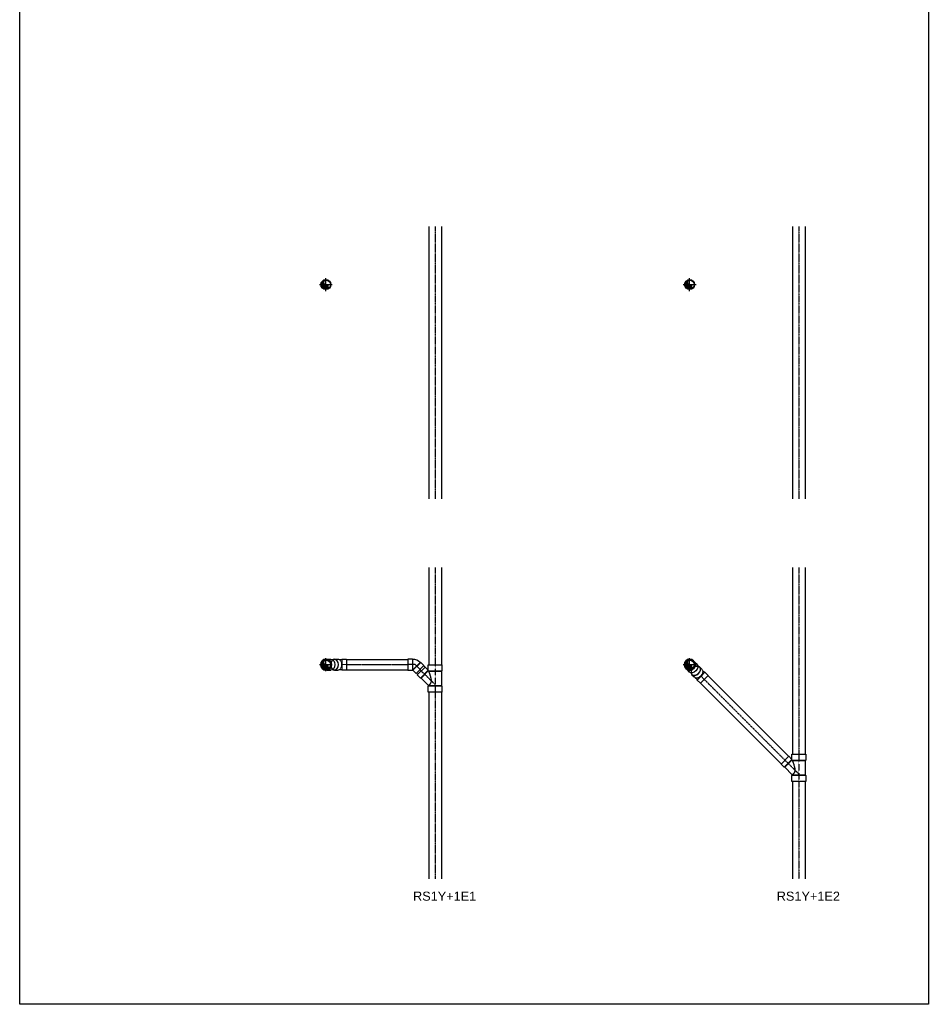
# Model space of a CAD drawing. Header units: millimetres. Extents: x -11507 to 13949, y -17121 to 9143.
# Tile 1 of 4: x -11507 to -1514, y -14816 to -3989. Entities that reach past the tile are written whole.
import ezdxf

# ---------------------------------------------------------------- set-up
doc = ezdxf.new("R2010")
doc.units = ezdxf.units.MM
doc.linetypes.add('CENTER2', pattern=[1.125, 0.75, -0.125, 0.125, -0.125])
doc.styles.get("Standard").update_dxf_attribs({"font": 'arial.ttf'})

# ---------------------------------------------------------------- blocks, each defined once
blk = doc.blocks.new('D114')
h = blk.add_hatch()
h.set_pattern_fill('ANSI31', color=256, scale=1.1)
edge = h.paths.add_edge_path()
edge.add_arc((0, 24.85), 24.85, 90, 270)
edge.add_arc((0, -24.85), 24.85, 270, 450)
edge.add_arc((0, 0), 49.7, 90, 270)
for p, q in [((-70.4, 0), (70.4, 0)), ((0, -70.4), (0, 70.4))]:
    blk.add_line(p, q)
for radius in [55, 49.7]:
    blk.add_circle((0, 0), radius)
for centre, start, end in [((0, 24.85), 90, 270), ((0, -24.85), 270, 90)]:
    blk.add_arc(centre, 24.85, start, end)
blk = doc.blocks.new('*U49')
for p, q in [((-20, 61), (-55, 61)), ((-20, -60), (-55, -60))]:
    blk.add_line(p, q)
for radius in [60.5, 57]:
    blk.add_circle((0, 0), radius)
for centre, start_param, end_param in [((-55, 0), 3.141593, 6.283185), ((-20, 0), 2.948696, 3.141593)]:
    blk.add_ellipse(centre, major_axis=(0, -60.5), ratio=0.707107, start_param=start_param, end_param=end_param)
at = {"color": 8}
blk.add_ellipse((-20, 0), major_axis=(0, -60.5), ratio=0.707107, start_param=3.141593, end_param=6.283185, dxfattribs=at)
at = {"extrusion": (0, 0, -1)}
blk.add_ellipse((-20, 0), major_axis=(0, 60.5), ratio=0.707107, start_param=2.948696, end_param=3.141593, dxfattribs=at)
blk = doc.blocks.new('*U50')
at = {"color": 8, "lineweight": 0}
for p, q in [((50, 0), (0, 0)), ((50, 60), (50, 0)), ((53, 0), (53, 57)), ((50, 0), (50, -61)), ((53, -57), (53, 0))]:
    blk.add_line(p, q, dxfattribs=at)
for p, q in [((133, 60), (98, 60)), ((133, -61), (98, -61))]:
    blk.add_line(p, q)
blk.add_lwpolyline([(83, 57), (53, 57), (50, 60), (0, 60), (0, 0), (0, -61), (50, -61), (53, -57), (83, -57)])
blk.add_ellipse((98, 0), major_axis=(0, -60.5), ratio=0.707107, start_param=3.483405, end_param=5.941373, dxfattribs=at)
for start_param, end_param in [(3.141593, 3.483405), (5.941373, 6.283185)]:
    blk.add_ellipse((98, 0), major_axis=(0, -60.5), ratio=0.707107, start_param=start_param, end_param=end_param)
blk.add_ellipse((133, 0), major_axis=(0, -60.5), ratio=0.707107)
at = {"lineweight": 0}
blk.add_ellipse((133, 0), major_axis=(0, -57), ratio=0.707107, dxfattribs=at)
blk = doc.blocks.new('*U11')
at = {"color": 8}
for p, q in [((23, 63), (-63, -23)), ((23, 58), (-58, -23)), ((-55, 55), (0, 0)), ((0, 0), (78, 0)), ((25, 57), (25, -57)), ((28, -61), (28, 60))]:
    blk.add_line(p, q, dxfattribs=at)
for points in [[(-58, -23), (-63, -23), (-98, 12), (-12, 98), (23, 63), (23, 58)], [(25, -57), (28, -61), (78, -61), (78, 60), (28, 60), (25, 57)]]:
    blk.add_lwpolyline(points)
for radius in [2.15, 116]:
    blk.add_arc((25, 59), radius, 225, 270)
blk = doc.blocks.new('*U63')
at = {"color": 8}
for p, q in [((-19, 76), (-19, -76)), ((-15, 72), (-15, -72)), ((148, -71), (148, 72)), ((151, -74), (151, 76)), ((152, -75), (72, -154)), ((157, -75), (72, -159))]:
    blk.add_line(p, q, dxfattribs=at)
at = {"color": 8, "linetype": 'CENTER2', "ltscale": 0.25}
blk.add_line((150, -152), (0, 0), dxfattribs=at)
blk.add_lwpolyline([(159, -76), (216, -76), (216, 76), (151, 76), (148, 72), (-15, 72), (-19, 76), (-84, 76), (-84, -76), (-19, -76), (-15, -72), (-11, -72), (72, -154), (72, -159), (107, -195), (193, -109)], close=True)
blk.add_lwpolyline([(216, 0), (-84, 0)], dxfattribs=at)
at = {"color": 8}
blk.add_open_spline([(148, -71), (147, -71), (147, -71), (147, -71), (146, -70), (144, -70), (143, -69), (139, -68), (138, -67), (134, -66), (132, -65), (128, -64), (126, -63), (121, -62), (118, -60), (112, -58), (108, -57), (102, -55), (98, -54), (91, -52), (88, -51), (80, -49), (77, -48), (70, -46), (66, -46), (59, -44), (55, -44), (50, -43), (48, -43), (44, -43), (42, -43), (39, -43), (37, -43), (33, -43), (31, -43), (27, -44), (25, -45), (21, -46), (19, -46), (16, -48), (14, -49), (11, -51), (9, -52), (7, -54), (5, -55), (3, -57), (2, -58), (0, -60), (-1, -61), (-3, -62), (-4, -63), (-5, -65), (-6, -66), (-7, -67), (-7, -68), (-8, -69), (-9, -69), (-9, -70), (-10, -71), (-10, -71), (-10, -72), (-11, -72), (-11, -72), (-11, -72)], degree=3, knots=[142.856445, 142.856445, 142.856445, 142.856445, 142.973619, 142.973619, 147.14668, 147.14668, 154.167523, 154.167523, 161.188365, 161.188365, 168.209208, 168.209208, 175.230051, 175.230051, 185.939904, 185.939904, 196.649757, 196.649757, 207.35961, 207.35961, 218.069463, 218.069463, 228.779316, 228.779316, 239.489169, 239.489169, 250.199022, 250.199022, 255.553948, 255.553948, 260.908875, 260.908875, 266.774579, 266.774579, 272.640284, 272.640284, 278.505988, 278.505988, 284.371693, 284.371693, 290.237397, 290.237397, 296.103101, 296.103101, 301.968806, 301.968806, 307.83451, 307.83451, 313.349686, 313.349686, 318.864862, 318.864862, 324.380038, 324.380038, 329.895214, 329.895214, 335.41039, 335.41039, 340.925565, 340.925565, 346.440741, 346.440741, 351.955917, 351.955917, 351.955917, 351.955917], dxfattribs=at)
for points in [[(151, -74), (150, -73), (149, -72), (148, -71)], [(152, -75), (151, -75), (151, -74), (151, -74)]]:
    blk.add_open_spline(points, degree=3)
for points, knots in [([(152, -75), (152, -75), (153, -75), (155, -75), (156, -75), (157, -75)], [2.696214, 2.696214, 2.696214, 2.696214, 5.133685, 5.133685, 7.249813, 7.249813, 7.249813, 7.249813]), ([(159, -76), (159, -76), (159, -76), (159, -75), (159, -75), (158, -75), (158, -75), (157, -75), (157, -75), (157, -75), (157, -75), (157, -75)], [22.025665, 22.025665, 22.025665, 22.025665, 24.778873, 24.778873, 27.532081, 27.532081, 30.285289, 30.285289, 33.038498, 33.038498, 33.588598, 33.588598, 33.588598, 33.588598])]:
    blk.add_open_spline(points, degree=3, knots=knots)
blk = doc.blocks.new('*U65')
at = {"color": 8}
for p, q in [((-19, 76), (-19, -76)), ((-15, 72), (-15, -72)), ((148, -71), (148, 72)), ((151, -74), (151, 76)), ((152, -75), (72, -154)), ((157, -75), (72, -159))]:
    blk.add_line(p, q, dxfattribs=at)
at = {"color": 8, "linetype": 'CENTER2', "ltscale": 0.25}
blk.add_line((150, -152), (0, 0), dxfattribs=at)
blk.add_lwpolyline([(159, -76), (216, -76), (216, 76), (151, 76), (148, 72), (-15, 72), (-19, 76), (-84, 76), (-84, -76), (-19, -76), (-15, -72), (-11, -72), (72, -154), (72, -159), (107, -195), (193, -109)], close=True)
blk.add_lwpolyline([(216, 0), (-84, 0)], dxfattribs=at)
at = {"color": 8}
blk.add_open_spline([(148, -71), (147, -71), (147, -71), (147, -71), (146, -70), (144, -70), (143, -69), (139, -68), (138, -67), (134, -66), (132, -65), (128, -64), (126, -63), (121, -62), (118, -60), (112, -58), (108, -57), (102, -55), (98, -54), (91, -52), (88, -51), (80, -49), (77, -48), (70, -46), (66, -46), (59, -44), (55, -44), (50, -43), (48, -43), (44, -43), (42, -43), (39, -43), (37, -43), (33, -43), (31, -43), (27, -44), (25, -45), (21, -46), (19, -46), (16, -48), (14, -49), (11, -51), (9, -52), (7, -54), (5, -55), (3, -57), (2, -58), (0, -60), (-1, -61), (-3, -62), (-4, -63), (-5, -65), (-6, -66), (-7, -67), (-7, -68), (-8, -69), (-9, -69), (-9, -70), (-10, -71), (-10, -71), (-10, -72), (-11, -72), (-11, -72), (-11, -72)], degree=3, knots=[142.856445, 142.856445, 142.856445, 142.856445, 142.973619, 142.973619, 147.14668, 147.14668, 154.167523, 154.167523, 161.188365, 161.188365, 168.209208, 168.209208, 175.230051, 175.230051, 185.939904, 185.939904, 196.649757, 196.649757, 207.35961, 207.35961, 218.069463, 218.069463, 228.779316, 228.779316, 239.489169, 239.489169, 250.199022, 250.199022, 255.553948, 255.553948, 260.908875, 260.908875, 266.774579, 266.774579, 272.640284, 272.640284, 278.505988, 278.505988, 284.371693, 284.371693, 290.237397, 290.237397, 296.103101, 296.103101, 301.968806, 301.968806, 307.83451, 307.83451, 313.349686, 313.349686, 318.864862, 318.864862, 324.380038, 324.380038, 329.895214, 329.895214, 335.41039, 335.41039, 340.925565, 340.925565, 346.440741, 346.440741, 351.955917, 351.955917, 351.955917, 351.955917], dxfattribs=at)
for points in [[(151, -74), (150, -73), (149, -72), (148, -71)], [(152, -75), (151, -75), (151, -74), (151, -74)]]:
    blk.add_open_spline(points, degree=3)
for points, knots in [([(152, -75), (152, -75), (153, -75), (155, -75), (156, -75), (157, -75)], [2.696214, 2.696214, 2.696214, 2.696214, 5.133685, 5.133685, 7.249813, 7.249813, 7.249813, 7.249813]), ([(159, -76), (159, -76), (159, -76), (159, -75), (159, -75), (158, -75), (158, -75), (157, -75), (157, -75), (157, -75), (157, -75), (157, -75)], [22.025665, 22.025665, 22.025665, 22.025665, 24.778873, 24.778873, 27.532081, 27.532081, 30.285289, 30.285289, 33.038498, 33.038498, 33.588598, 33.588598, 33.588598, 33.588598])]:
    blk.add_open_spline(points, degree=3, knots=knots)

msp = doc.modelspace()

# ---------------------------------------------------------------- linework, layer by layer
for p, q in [((-7009, -6264), (-7009, -9256)), ((-6869, -6264), (-6869, -9256)), ((-3009, -6264), (-3009, -9256)), ((-2869, -6264), (-2869, -9256)), ((-7009, -10012), (-7009, -11084)), ((-6869, -10012), (-6869, -11084)), ((-3009, -10012), (-3009, -12066)), ((-2869, -10012), (-2869, -12066)), ((-7009, -11384), (-7009, -13435)), ((-6869, -11384), (-6869, -13435)), ((-3009, -12366), (-3009, -13435)), ((-2869, -12366), (-2869, -13435))]:
    msp.add_line(p, q)
at = {"color": 9, "linetype": 'CENTER2'}
for p, q in [((-6939, -6264), (-6939, -9256)), ((-2939, -6264), (-2939, -9256)), ((-6939, -10012), (-6939, -11084)), ((-2939, -10012), (-2939, -12066)), ((-6939, -11384), (-6939, -13435)), ((-2939, -12366), (-2939, -13435))]:
    msp.add_line(p, q, dxfattribs=at)
at = {"ltscale": 10}
for p, q in [((-7911, -11024), (-7237, -11024)), ((-7911, -11138), (-7237, -11138)), ((-7063, -11095), (-7049, -11110)), ((-7144, -11176), (-7129, -11190)), ((-3050, -12092), (-3938, -11202)), ((-3131, -12172), (-4019, -11283))]:
    msp.add_line(p, q, dxfattribs=at)
at = {"color": 9, "linetype": 'CENTER2', "ltscale": 10}
for p, q in [((-7911, -11081), (-7237, -11081)), ((-7103, -11135), (-7089, -11150)), ((-3091, -12132), (-3978, -11243))]:
    msp.add_line(p, q, dxfattribs=at)
at = {"ltscale": 10}
msp.add_lwpolyline([(-11507, 9143), (-1514, 9143), (-1514, -14816), (-11507, -14816)], close=True, dxfattribs=at)

# ---------------------------------------------------------------- block references
for p in [(-8139, -6902), (-4139, -6902), (-8139, -11081), (-4139, -11081)]:
    msp.add_blockref('D114', p)
at = {"ltscale": 10, "yscale": -1}
for name, p, rotation in [('*U49', (-8139, -11081), 180), ('*U50', (-7911, -11081), 180), ('*U49', (-4139, -11081), 134.9449358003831), ('*U63', (-6939, -11300), 90), ('*U50', (-3978, -11243), 134.9449358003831), ('*U65', (-2939, -12282), 90)]:
    msp.add_blockref(name, p, dxfattribs=dict(at, rotation=rotation))
at = {"ltscale": 10, "rotation": 180}
msp.add_blockref('*U11', (-7159, -11080), dxfattribs=at)

# ---------------------------------------------------------------- texts
at = {"char_height": 100, "attachment_point": 1}
for s, insert in [('RS1Y+1E1', (-7181, -13577)), ('RS1Y+1E2', (-3181, -13577))]:
    msp.add_mtext_dynamic_manual_height_columns(s, width=783.6, gutter_width=12.5, heights=[0], dxfattribs=dict(at, insert=insert))

doc.saveas('drawing.dxf')
